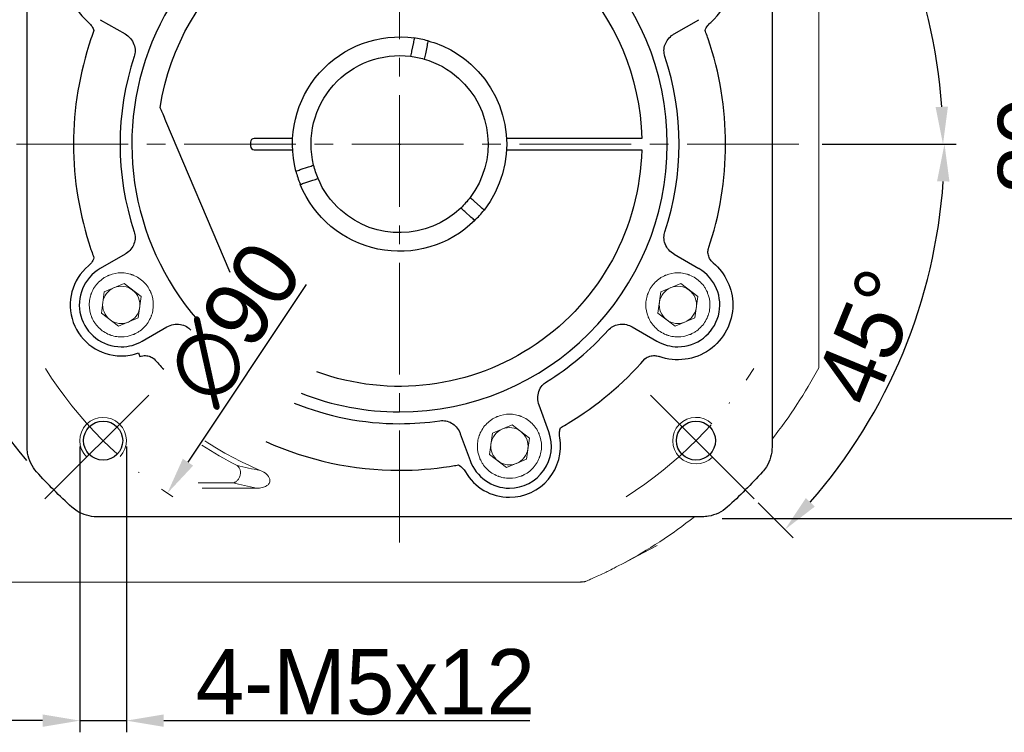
# Model space of a CAD drawing. Header units: millimetres. Extents: x 8769 to 9441, y -139 to 337.
# Tile 3 of 12: x 8850 to 8955, y 129 to 206. Entities that reach past the tile are written whole.
import ezdxf

# ---------------------------------------------------------------- set-up
doc = ezdxf.new("R2010")
doc.units = ezdxf.units.MM
doc.header["$PDSIZE"] = -5
doc.linetypes.add('ACAD_ISO10W100', pattern=[18, 12, -3, 0, -3])
doc.linetypes.add('点画线', pattern=[18, 12, -2, 2, -2])
doc.layers.get('0').update_dxf_attribs({"lineweight": 18})
doc.layers.get('Defpoints').update_dxf_attribs({"lineweight": 18})
for name, color, linetype, lineweight in [('7中心线层', 7, '点画线', 18), ('中心线层', 7, 'ACAD_ISO10W100', 0), ('尺寸线层', 3, 'Continuous', 18), ('粗实线', 7, 'Continuous', 40)]:
    doc.layers.add(name, color=color, linetype=linetype, lineweight=lineweight)
doc.styles.add('工程字', font='txt')
doc.dimstyles.new('DIMSTYLE_17', dxfattribs={"dimtxt": 8, "dimasz": 12, "dimexe": 0.18, "dimexo": 0.0625, "dimgap": 0.09, "dimtad": 1, "dimtih": 1, "dimtoh": 1, "dimdec": 3, "dimdsep": 46, "dimtxsty": 'Standard', "dimblk": '_CAXARROW', "dimcen": 0.09, "dimdle": 24, "dimadec": 0, "dimazin": 0, "dimtfac": 0.7, "dimtdec": 3, "dimtofl": 0, "dimtmove": 0, "dimatfit": 3, "dimfxl": 1, "dimtolj": 1, "dimarcsym": 0})
doc.dimstyles.new('ISO-25', dxfattribs={"dimtxt": 7, "dimasz": 4, "dimexe": 1.25, "dimexo": 0.625, "dimtad": 1, "dimtxsty": '工程字', "dimcen": 2, "dimdle": 8, "dimadec": 0, "dimazin": 0, "dimtfac": 1, "dimtmove": 0, "dimatfit": 3, "dimfxl": 1, "dimarcsym": 0})

# ---------------------------------------------------------------- blocks, each defined once
blk = doc.blocks.new('*D37')
at = {"layer": 'Defpoints', "color": 0}
for p in [(8847.62, 192.52), (8935.1, 192.52), (8917.29, 165.59), (8941.02, 163.26), (8928.42, 154.45)]:
    blk.add_point(p, dxfattribs=at)
at = {"layer": '尺寸线层', "color": 0, "lineweight": -2}
for p, q in [((8935.72, 192.52), (8950.11, 192.52)), ((8928.87, 154.01), (8932.61, 150.26))]:
    blk.add_line(p, q, dxfattribs=at)
blk.add_arc((8890.36, 192.52), 58.5, 318.9182, 356.0818, dxfattribs=at)
at = {"layer": '尺寸线层', "color": 0}
for points in [[(8949.39, 188.5), (8948.06, 188.54), (8948.86, 192.52)], [(8933.97, 154.53), (8934.94, 153.62), (8931.73, 151.15)]]:
    blk.add_solid(points, dxfattribs=at)
at = {"layer": '尺寸线层', "color": 0, "insert": (8940.65, 171.84), "char_height": 7, "attachment_point": 5, "rotation": 67.6469, "style": '工程字'}
blk.add_mtext('45%%d', dxfattribs=at)
blk = doc.blocks.new('*D38')
at = {"layer": 'Defpoints', "color": 0}
for p in [(8928.42, 230.58), (8917.29, 219.45), (8946.71, 207.62), (8847.62, 192.52), (8935.1, 192.52)]:
    blk.add_point(p, dxfattribs=at)
at = {"layer": '尺寸线层', "color": 0, "lineweight": -2}
for p, q in [((8928.87, 231.02), (8932.5, 234.66)), ((8935.72, 192.52), (8949.95, 192.52))]:
    blk.add_line(p, q, dxfattribs=at)
blk.add_arc((8890.36, 192.52), 58.34, 3.9289, 41.0711, dxfattribs=at)
at = {"layer": '尺寸线层', "color": 0}
for points in [[(8934.83, 231.3), (8933.86, 230.39), (8931.61, 233.77)], [(8947.9, 196.49), (8949.23, 196.54), (8948.7, 192.52)]]:
    blk.add_solid(points, dxfattribs=at)
at = {"layer": '尺寸线层', "color": 0, "insert": (8948.07, 216.42), "char_height": 7, "attachment_point": 5, "rotation": 292.5, "style": '工程字'}
blk.add_mtext('45%%d', dxfattribs=at)
blk = doc.blocks.new('*D39')
at = {"layer": 'Defpoints', "color": 0}
for p in [(8915.29, 229.98), (8865.43, 155.05)]:
    blk.add_point(p, dxfattribs=at)
at = {"layer": '尺寸线层', "color": 0, "lineweight": -2}
blk.add_line((8880.34, 177.46), (8867.64, 158.38), dxfattribs=at)
at = {"layer": '尺寸线层', "color": 0}
blk.add_solid([(8867.09, 158.75), (8868.2, 158.01), (8865.43, 155.05)], dxfattribs=at)
at = {"layer": '尺寸线层', "color": 0, "insert": (8872.62, 173.31), "char_height": 7, "attachment_point": 5, "rotation": 56.3592, "style": '工程字'}
blk.add_mtext('∅90', dxfattribs=at)
blk = doc.blocks.new('_CAXARROW')
blk.add_hatch(color=0).paths.add_polyline_path([(0, 0), (-1, 0.125), (-1, -0.125)], flags=0)
blk = doc.blocks.new('*D40')
at = {"layer": 'Defpoints', "color": 0}
for p in [(8924.96, 232), (8855.76, 153.03)]:
    blk.add_point(p, dxfattribs=at)
at = {"layer": '尺寸线层', "color": 0, "lineweight": -2}
for p, q in [((8936.36, 245.03), (8928.91, 236.52)), ((8956.45, 245.03), (8936.36, 245.03)), ((8890.27, 192.52), (8890.45, 192.52)), ((8890.36, 192.43), (8890.36, 192.61))]:
    blk.add_line(p, q, dxfattribs=at)
blk.add_arc((8890.36, 192.52), 52.5, 48.58, 220.2994, dxfattribs=at)
at = {"layer": '尺寸线层', "color": 0, "lineweight": -2, "xscale": 6, "yscale": 6, "zscale": 6, "rotation": 228.7764806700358}
blk.add_blockref('_CAXARROW', (8924.96, 232), dxfattribs=at)
at = {"layer": '尺寸线层', "color": 0, "insert": (8946.91, 249.53), "char_height": 7, "attachment_point": 5, "style": '工程字'}
blk.add_mtext('\\A1;\\A1;∅105', dxfattribs=at)
blk = doc.blocks.new('_FILLED')
at = {"linetype": 'ByBlock'}
blk.add_hatch(color=0, dxfattribs=at).paths.add_polyline_path([(0, 0), (-1, 0.133), (-1, -0.133)], flags=0)
blk = doc.blocks.new('*D41')
at = {"layer": 'Defpoints', "color": 0}
for p in [(8856.04, 160.7), (8861.04, 160.7), (8861.04, 130.65)]:
    blk.add_point(p, dxfattribs=at)
at = {"layer": '尺寸线层', "color": 0, "lineweight": -2}
for p, q in [((8856.04, 160.07), (8856.04, 129.4)), ((8861.04, 160.07), (8861.04, 129.4)), ((8852.04, 130.65), (8848.04, 130.65)), ((8856.04, 130.65), (8861.04, 130.65)), ((8865.04, 130.65), (8904.35, 130.65))]:
    blk.add_line(p, q, dxfattribs=at)
at = {"layer": '尺寸线层', "color": 0}
for points in [[(8852.04, 129.98), (8852.04, 131.31), (8856.04, 130.65)], [(8865.04, 131.31), (8865.04, 129.98), (8861.04, 130.65)]]:
    blk.add_solid(points, dxfattribs=at)
at = {"layer": '尺寸线层', "color": 0, "insert": (8886.69, 134.77), "char_height": 7, "attachment_point": 5, "style": '工程字'}
blk.add_mtext('4-M5x12', dxfattribs=at)
blk = doc.blocks.new('*D43')
at = {"layer": 'Defpoints', "color": 0}
for p in [(8924.36, 232.35), (8962.26, 232.35), (8924.36, 152.35)]:
    blk.add_point(p, dxfattribs=at)
at = {"layer": '尺寸线层', "color": 0, "lineweight": -2}
for p, q in [((8924.99, 232.35), (8963.51, 232.35)), ((8962.26, 156.35), (8962.26, 228.35)), ((8924.99, 152.35), (8963.51, 152.35))]:
    blk.add_line(p, q, dxfattribs=at)
at = {"layer": '尺寸线层', "color": 0}
for points in [[(8962.93, 228.35), (8961.59, 228.35), (8962.26, 232.35)], [(8961.59, 156.35), (8962.93, 156.35), (8962.26, 152.35)]]:
    blk.add_solid(points, dxfattribs=at)
at = {"layer": '尺寸线层', "color": 0, "insert": (8958.14, 192.35), "char_height": 7, "attachment_point": 5, "rotation": 90, "style": '工程字'}
blk.add_mtext('80', dxfattribs=at)

msp = doc.modelspace()

# ---------------------------------------------------------------- linework, layer by layer
at = {"color": 7, "linetype": 'Continuous', "lineweight": 15}
msp.add_line((8935.3581, 214.3109), (8935.3581, 170.7219), dxfattribs=at)
for p, q in [((8858.3458, 174.3845), (8858.6493, 176.6739)), ((8858.6493, 176.6739), (8860.7837, 177.5558)), ((8860.7837, 177.5558), (8862.6146, 176.1482)), ((8918.1015, 174.3845), (8918.4051, 176.6739)), ((8918.4051, 176.6739), (8920.5395, 177.5558)), ((8920.5395, 177.5558), (8922.3704, 176.1482)), ((8862.6146, 176.1482), (8862.3111, 173.8589)), ((8922.3704, 176.1482), (8922.0669, 173.8589)), ((8860.1767, 172.977), (8858.3458, 174.3845)), ((8862.3111, 173.8589), (8860.1767, 172.977)), ((8919.9325, 172.977), (8918.1015, 174.3845)), ((8922.0669, 173.8589), (8919.9325, 172.977)), ((8863.4271, 165.5854), (8852.2927, 154.451)), ((8917.2891, 165.5854), (8928.4235, 154.451)), ((8900.3269, 161.5045), (8902.4613, 162.3864)), ((8902.4613, 162.3864), (8904.2922, 160.9788)), ((8900.0234, 159.2151), (8900.3269, 161.5045)), ((8904.2922, 160.9788), (8903.9887, 158.6895)), ((8901.8543, 157.8076), (8900.0234, 159.2151)), ((8903.9887, 158.6895), (8901.8543, 157.8076)), ((8872.4727, 156.1642), (8868.7324, 156.1642)), ((8875.0041, 155.6032), (8869.1504, 155.6032))]:
    msp.add_line(p, q)
at = {"linetype": 'Continuous', "lineweight": 15}
for p, q in [((8843.354, 145.5164), (8909.1578, 145.5164)), ((8910.0045, 145.5317), (8909.9929, 145.5333))]:
    msp.add_line(p, q, dxfattribs=at)
for centre, radius, start, end in [((8860.4802, 175.2664), 2, 112.448281, 172.448281), ((8860.4802, 175.2664), 2, 52.448281, 112.448281), ((8860.4802, 175.2664), 2, 22.448281, 52.448281), ((8920.236, 175.2664), 2, 112.448281, 172.448281), ((8920.236, 175.2664), 2, 52.448281, 112.448281), ((8920.236, 175.2664), 2, 22.448281, 52.448281), ((8860.4802, 175.2664), 2, 172.448281, 202.448281), ((8860.4802, 175.2664), 2, 352.448281, 22.448281), ((8920.236, 175.2664), 2, 172.448281, 202.448281), ((8920.236, 175.2664), 2, 352.448281, 22.448281), ((8860.4802, 175.2664), 2, 202.448281, 232.448281), ((8920.236, 175.2664), 2, 202.448281, 232.448281), ((8860.4802, 175.2664), 2, 232.448281, 292.448281), ((8920.236, 175.2664), 2, 232.448281, 292.448281), ((8858.5383, 160.6966), 2.5, 316.591754, 225), ((8922.1779, 160.6966), 2.5, 46.591754, 315), ((8902.1578, 160.097), 2, 112.448281, 172.448281), ((8902.1578, 160.097), 2, 52.448281, 112.448281), ((8890.3581, 192.5164), 38.0868, 236.685853, 246.860567), ((8902.1578, 160.097), 2, 22.448281, 52.448281), ((8902.1578, 160.097), 2, 352.448281, 22.448281), ((8890.3581, 192.5164), 38.6478, 236.704097, 243.174226), ((8902.1578, 160.097), 2, 172.448281, 202.448281), ((8902.1578, 160.097), 2, 202.448281, 232.448281), ((8902.1578, 160.097), 2, 232.448281, 292.448281)]:
    msp.add_arc(centre, radius, start, end)
at = {"extrusion": (0, 0, -1)}
for centre in [(-8860.4802, 175.2664), (-8920.236, 175.2664), (-8902.1578, 160.097)]:
    msp.add_arc(centre, 2, 187.551719, 247.551719, dxfattribs=at)
at = {"color": 7, "linetype": 'Continuous', "lineweight": 15}
for start, end in [(321.63877, 331.927513), (298.072487, 308.36123)]:
    msp.add_arc((8890.3581, 192.5164), 51, start, end, dxfattribs=at)
at = {"linetype": 'Continuous', "lineweight": 15}
msp.add_arc((8909.9946, 146.5291), 0.9958, 269.902512, 293.120125, dxfattribs=at)
msp.add_ellipse((8909.1578, 192.5164), major_axis=(0, 47), ratio=0.6616415, start_param=3.14159265, end_param=3.16845181, dxfattribs=at)
for points, knots in [([(8860.4802, 171.8275), (8860.2616, 171.8275), (8859.9395, 171.8577), (8859.5736, 171.9457), (8859.3932, 172.0029), (8859.3036, 172.0349), (8859.2653, 172.0492), (8859.2398, 172.059), (8859.2282, 172.0635), (8858.7732, 172.2435), (8858.3841, 172.4993), (8857.8808, 173.0025), (8857.6592, 173.274), (8857.4534, 173.6256), (8857.3637, 173.8102), (8857.3221, 173.9046), (8857.305, 173.9456), (8857.2938, 173.973), (8857.2878, 173.9879), (8857.1219, 174.4068), (8857.0414, 174.8294), (8857.0413, 175.4849), (8857.0714, 175.8069), (8857.1595, 176.1729), (8857.2167, 176.3534), (8857.2486, 176.443), (8857.263, 176.4813), (8857.2728, 176.5068), (8857.2773, 176.5184), (8857.4573, 176.9734), (8857.7131, 177.3625), (8858.2163, 177.8658), (8858.4878, 178.0874), (8858.8394, 178.2932), (8859.024, 178.3829), (8859.1185, 178.4244), (8859.1594, 178.4416), (8859.1868, 178.4528), (8859.2017, 178.4588), (8859.6206, 178.6247), (8860.0432, 178.7052), (8860.4802, 178.7053)], [0, 0, 0, 0, 0.0625, 0.09375, 0.109375, 0.1171875, 0.12109375, 0.12109375, 0.125, 0.125, 0.25, 0.25, 0.3125, 0.34375, 0.359375, 0.3671875, 0.37109375, 0.37109375, 0.375, 0.375, 0.5, 0.5, 0.5625, 0.59375, 0.609375, 0.6171875, 0.62109375, 0.62109375, 0.625, 0.625, 0.75, 0.75, 0.8125, 0.84375, 0.859375, 0.8671875, 0.87109375, 0.87109375, 0.875, 0.875, 1, 1, 1, 1]), ([(8860.4802, 178.7053), (8860.6987, 178.7053), (8861.0208, 178.6751), (8861.3867, 178.5871), (8861.5672, 178.5299), (8861.6568, 178.4979), (8861.6951, 178.4836), (8861.7206, 178.4738), (8861.7322, 178.4693), (8862.1872, 178.2892), (8862.5763, 178.0335), (8863.0796, 177.5303), (8863.3012, 177.2588), (8863.507, 176.9071), (8863.5967, 176.7226), (8863.6383, 176.6281), (8863.6554, 176.5872), (8863.6666, 176.5598), (8863.6726, 176.5449), (8863.8385, 176.126), (8863.919, 175.7033), (8863.9191, 175.0479), (8863.889, 174.7258), (8863.8009, 174.3599), (8863.7437, 174.1794), (8863.7117, 174.0898), (8863.6974, 174.0515), (8863.6876, 174.026), (8863.6831, 174.0143), (8863.503, 173.5594), (8863.2473, 173.1703), (8862.7441, 172.667), (8862.4726, 172.4454), (8862.121, 172.2396), (8861.9364, 172.1499), (8861.8419, 172.1083), (8861.801, 172.0912), (8861.7736, 172.08), (8861.7587, 172.074), (8861.3396, 171.908), (8860.9177, 171.8275), (8860.4802, 171.8275)], [0, 0, 0, 0, 0.0625, 0.09375, 0.109375, 0.1171875, 0.12109375, 0.12109375, 0.125, 0.125, 0.25, 0.25, 0.3125, 0.34375, 0.359375, 0.3671875, 0.37109375, 0.37109375, 0.375, 0.375, 0.5, 0.5, 0.5625, 0.59375, 0.609375, 0.6171875, 0.62109375, 0.62109375, 0.625, 0.625, 0.75, 0.75, 0.8125, 0.84375, 0.859375, 0.8671875, 0.87109375, 0.87109375, 0.875, 0.875, 1, 1, 1, 1]), ([(8920.2359, 171.8275), (8920.0174, 171.8275), (8919.6952, 171.8577), (8919.3294, 171.9457), (8919.1489, 172.0029), (8919.0593, 172.0349), (8919.021, 172.0492), (8918.9956, 172.059), (8918.9839, 172.0635), (8918.5289, 172.2435), (8918.1398, 172.4993), (8917.6365, 173.0025), (8917.415, 173.274), (8917.2092, 173.6256), (8917.1195, 173.8102), (8917.0779, 173.9046), (8917.0608, 173.9456), (8917.0495, 173.973), (8917.0435, 173.9879), (8916.8776, 174.4068), (8916.7971, 174.8294), (8916.797, 175.4849), (8916.8272, 175.8069), (8916.9152, 176.1729), (8916.9725, 176.3534), (8917.0044, 176.443), (8917.0188, 176.4813), (8917.0285, 176.5068), (8917.0331, 176.5184), (8917.2131, 176.9734), (8917.4689, 177.3625), (8917.972, 177.8658), (8918.2435, 178.0874), (8918.5952, 178.2932), (8918.7797, 178.3829), (8918.8742, 178.4244), (8918.9152, 178.4416), (8918.9426, 178.4528), (8918.9574, 178.4588), (8919.3764, 178.6247), (8919.799, 178.7052), (8920.2359, 178.7053)], [0, 0, 0, 0, 0.0625, 0.09375, 0.109375, 0.1171875, 0.12109375, 0.12109375, 0.125, 0.125, 0.25, 0.25, 0.3125, 0.34375, 0.359375, 0.3671875, 0.37109375, 0.37109375, 0.375, 0.375, 0.5, 0.5, 0.5625, 0.59375, 0.609375, 0.6171875, 0.62109375, 0.62109375, 0.625, 0.625, 0.75, 0.75, 0.8125, 0.84375, 0.859375, 0.8671875, 0.87109375, 0.87109375, 0.875, 0.875, 1, 1, 1, 1]), ([(8920.2359, 178.7053), (8920.4544, 178.7053), (8920.7765, 178.6751), (8921.1424, 178.5871), (8921.3229, 178.5299), (8921.4126, 178.4979), (8921.4508, 178.4836), (8921.4763, 178.4738), (8921.488, 178.4693), (8921.943, 178.2892), (8922.3321, 178.0335), (8922.8354, 177.5303), (8923.0569, 177.2588), (8923.2627, 176.9071), (8923.3524, 176.7226), (8923.394, 176.6281), (8923.4111, 176.5872), (8923.4224, 176.5598), (8923.4283, 176.5449), (8923.5943, 176.126), (8923.6748, 175.7033), (8923.6749, 175.0479), (8923.6447, 174.7258), (8923.5567, 174.3599), (8923.4994, 174.1794), (8923.4675, 174.0898), (8923.4531, 174.0515), (8923.4434, 174.026), (8923.4388, 174.0143), (8923.2588, 173.5594), (8923.003, 173.1703), (8922.4999, 172.667), (8922.2284, 172.4454), (8921.8767, 172.2396), (8921.6921, 172.1499), (8921.5977, 172.1083), (8921.5567, 172.0912), (8921.5293, 172.08), (8921.5145, 172.074), (8921.0954, 171.908), (8920.6734, 171.8275), (8920.2359, 171.8275)], [0, 0, 0, 0, 0.0625, 0.09375, 0.109375, 0.1171875, 0.12109375, 0.12109375, 0.125, 0.125, 0.25, 0.25, 0.3125, 0.34375, 0.359375, 0.3671875, 0.37109375, 0.37109375, 0.375, 0.375, 0.5, 0.5, 0.5625, 0.59375, 0.609375, 0.6171875, 0.62109375, 0.62109375, 0.625, 0.625, 0.75, 0.75, 0.8125, 0.84375, 0.859375, 0.8671875, 0.87109375, 0.87109375, 0.875, 0.875, 1, 1, 1, 1]), ([(8902.1578, 156.6581), (8901.9392, 156.6581), (8901.6171, 156.6883), (8901.2512, 156.7763), (8901.0707, 156.8335), (8900.9811, 156.8655), (8900.9429, 156.8798), (8900.9174, 156.8896), (8900.9057, 156.8941), (8900.4508, 157.0741), (8900.0617, 157.3299), (8899.5583, 157.8331), (8899.3368, 158.1046), (8899.131, 158.4562), (8899.0413, 158.6408), (8898.9997, 158.7353), (8898.9826, 158.7762), (8898.9714, 158.8036), (8898.9654, 158.8185), (8898.7994, 159.2374), (8898.719, 159.66), (8898.7189, 160.3155), (8898.749, 160.6376), (8898.8371, 161.0035), (8898.8943, 161.184), (8898.9262, 161.2736), (8898.9406, 161.3119), (8898.9504, 161.3374), (8898.9549, 161.349), (8899.1349, 161.804), (8899.3907, 162.1931), (8899.8938, 162.6964), (8900.1654, 162.918), (8900.517, 163.1238), (8900.7016, 163.2135), (8900.796, 163.2551), (8900.837, 163.2722), (8900.8644, 163.2834), (8900.8792, 163.2894), (8901.2982, 163.4553), (8901.7208, 163.5358), (8902.1578, 163.5359)], [0, 0, 0, 0, 0.0625, 0.09375, 0.109375, 0.1171875, 0.12109375, 0.12109375, 0.125, 0.125, 0.25, 0.25, 0.3125, 0.34375, 0.359375, 0.3671875, 0.37109375, 0.37109375, 0.375, 0.375, 0.5, 0.5, 0.5625, 0.59375, 0.609375, 0.6171875, 0.62109375, 0.62109375, 0.625, 0.625, 0.75, 0.75, 0.8125, 0.84375, 0.859375, 0.8671875, 0.87109375, 0.87109375, 0.875, 0.875, 1, 1, 1, 1]), ([(8902.1578, 163.5359), (8902.3762, 163.5359), (8902.6983, 163.5058), (8903.0642, 163.4177), (8903.2447, 163.3605), (8903.3344, 163.3285), (8903.3727, 163.3142), (8903.3982, 163.3044), (8903.4098, 163.2999), (8903.8648, 163.1198), (8904.2539, 162.8641), (8904.7572, 162.3609), (8904.9787, 162.0894), (8905.1845, 161.7377), (8905.2743, 161.5532), (8905.3158, 161.4587), (8905.3329, 161.4178), (8905.3442, 161.3904), (8905.3502, 161.3755), (8905.5161, 160.9566), (8905.5966, 160.5339), (8905.5967, 159.8785), (8905.5665, 159.5564), (8905.4785, 159.1905), (8905.4212, 159.01), (8905.3893, 158.9204), (8905.3749, 158.8821), (8905.3652, 158.8566), (8905.3607, 158.8449), (8905.1806, 158.39), (8904.9249, 158.0009), (8904.4217, 157.4976), (8904.1502, 157.276), (8903.7985, 157.0702), (8903.614, 156.9805), (8903.5195, 156.9389), (8903.4786, 156.9218), (8903.4512, 156.9106), (8903.4363, 156.9046), (8903.0172, 156.7386), (8902.5952, 156.6581), (8902.1578, 156.6581)], [0, 0, 0, 0, 0.0625, 0.09375, 0.109375, 0.1171875, 0.12109375, 0.12109375, 0.125, 0.125, 0.25, 0.25, 0.3125, 0.34375, 0.359375, 0.3671875, 0.37109375, 0.37109375, 0.375, 0.375, 0.5, 0.5, 0.5625, 0.59375, 0.609375, 0.6171875, 0.62109375, 0.62109375, 0.625, 0.625, 0.75, 0.75, 0.8125, 0.84375, 0.859375, 0.8671875, 0.87109375, 0.87109375, 0.875, 0.875, 1, 1, 1, 1]), ([(8872.9171, 158.0278), (8873.3241, 157.9347), (8874.1195, 157.7529), (8874.9738, 157.5787), (8875.3911, 157.4936)], [0, 0, 0, 0, 0.51159582, 1, 1, 1, 1]), ([(8875.3911, 157.4935), (8875.6541, 157.3938), (8875.91, 157.2521), (8876.1158, 157.0575), (8876.1863, 156.9908), (8876.2513, 156.9169), (8876.3598, 156.7537), (8876.4041, 156.6619), (8876.4428, 156.5011), (8876.4489, 156.4333), (8876.4377, 156.3006), (8876.4199, 156.2342), (8876.3658, 156.1162), (8876.3302, 156.0626), (8876.2245, 155.9404), (8876.1452, 155.8782), (8875.9256, 155.7464), (8875.7737, 155.692), (8875.4192, 155.6101), (8875.2099, 155.5948), (8875.0041, 155.6032)], [0, 0, 0, 0, 0.25254706, 0.25254706, 0.25254706, 0.33758308, 0.33758308, 0.42382203, 0.42382203, 0.48094412, 0.48094412, 0.53835741, 0.53835741, 0.59264742, 0.59264742, 0.67828509, 0.67828509, 0.81725397, 0.81725397, 1, 1, 1, 1])]:
    msp.add_open_spline(points, degree=3, knots=knots)
at = {"color": 7, "linetype": 'Continuous', "lineweight": 15}
msp.add_open_spline([(8935.3581, 170.7219), (8935.3581, 170.5193), (8935.3581, 170.1137), (8935.3581, 169.4613), (8935.3581, 168.9109), (8935.3581, 168.6019), (8935.3581, 168.5236), (8935.3581, 168.5183), (8935.3581, 168.5164)], degree=3, knots=[0, 0, 0, 0, 0.23298105, 0.46661779, 0.76590829, 0.89826903, 0.96405901, 1, 1, 1, 1], dxfattribs=at)
msp.add_rational_spline([(8872.9171, 158.0278), (8875.1714, 156.5054), (8872.4727, 156.1642)], [1, 0.286948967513, 1], degree=2)
msp.add_open_spline([(8872.4727, 156.1642), (8873.2755, 155.9727), (8874.1146, 155.7852), (8875.0041, 155.6032)], degree=3)
at = {"linetype": 'Continuous', "lineweight": 15}
for points, knots in [([(8918.0255, 149.435), (8913.7635, 147.2093), (8912.7797, 146.6995), (8911.7342, 146.2107), (8911.0865, 145.9173), (8910.5971, 145.7035), (8910.4561, 145.6434), (8910.3856, 145.6133)], [0, 0, 0, 0, 0.33383166, 0.49750212, 0.66111239, 0.83059325, 1, 1, 1, 1]), ([(8909.1592, 145.5246), (8909.2707, 145.5212), (8909.5525, 145.5127), (8909.8343, 145.5232), (8910.0046, 145.5296)], [0, 0, 0, 0, 0.39571916, 1, 1, 1, 1]), ([(8910.004, 145.5241), (8910.0076, 145.524), (8910.0601, 145.5212), (8910.1482, 145.5375), (8910.2477, 145.5609), (8910.3062, 145.5811), (8910.3298, 145.5901), (8910.3379, 145.5933), (8910.3437, 145.5956), (8910.3495, 145.5979), (8910.3565, 145.6009), (8910.3594, 145.602), (8910.3789, 145.6103), (8910.3896, 145.6149)], [0, 0, 0, 0, 0.01013166, 0.15018004, 0.25091125, 0.30557876, 0.32219566, 0.33403745, 0.34824051, 0.37287953, 0.43329046, 0.68847164, 1, 1, 1, 1])]:
    msp.add_open_spline(points, degree=3, knots=knots, dxfattribs=at)
at = {"layer": '7中心线层'}
for p, q in [((8890.3581, 149.7792), (8890.3581, 237.2552)), ((8890.3581, 149.7792), (8890.3581, 237.2552)), ((8933.2297, 192.5164), (8843.6772, 192.5164)), ((8933.2297, 192.5164), (8843.6772, 192.5164))]:
    msp.add_line(p, q, dxfattribs=at)
at = {"layer": '中心线层'}
for start, end in [(212.345104, 237.284437), (302.715563, 327.654896)]:
    msp.add_arc((8890.3581, 192.5164), 45, start, end, dxfattribs=at)
at = {"layer": '粗实线', "linetype": 'Continuous', "lineweight": 30}
for p, q in [((8850.3683, 188.239), (8850.3683, 225.013)), ((8930.3479, 225.013), (8930.3479, 188.239)), ((8858.2302, 205.8693), (8860.8869, 204.3354)), ((8919.8292, 204.3354), (8922.4859, 205.8693)), ((8891.8451, 203.4154), (8891.6578, 202.5096)), ((8893.314, 203.1118), (8893.1268, 202.2059)), ((8872.1813, 178.731), (8865.2798, 194.99)), ((8874.3581, 192.7164), (8874.3581, 192.3164)), ((8877.8725, 193.1164), (8874.7581, 193.1164)), ((8915.5509, 193.1164), (8902.8437, 193.1164)), ((8874.7581, 191.9164), (8877.8725, 191.9164)), ((8902.8437, 191.9164), (8915.5509, 191.9164)), ((8879.7042, 189.7786), (8880.5823, 190.0694)), ((8850.3683, 160.0198), (8850.3683, 188.239)), ((8880.1757, 188.3546), (8881.0539, 188.6454)), ((8930.3479, 188.239), (8930.3479, 160.0198)), ((8899.0534, 185.7791), (8898.3625, 186.3942)), ((8898.056, 184.6588), (8897.3651, 185.2738)), ((8860.8869, 180.6974), (8858.2302, 179.1635)), ((8919.8292, 180.6974), (8922.4859, 179.1635)), ((8862.7302, 171.3693), (8865.3869, 172.9031)), ((8915.3292, 172.9031), (8917.9859, 171.3693)), ((8862.3458, 170.1192), (8862.489, 169.724)), ((8906.3864, 161.6361), (8905.3372, 164.5188)), ((8896.8799, 161.4406), (8897.9292, 158.5579)), ((8922.8546, 152.5266), (8857.8615, 152.5266))]:
    msp.add_line(p, q, dxfattribs=at)
at = {"layer": '粗实线', "lineweight": 30}
for centre in [(8858.5383, 160.6966), (8922.1779, 160.6966)]:
    msp.add_circle(centre, 2.1, dxfattribs=at)
at = {"layer": '粗实线', "linetype": 'Continuous', "lineweight": 30}
for centre, radius, start, end in [((8890.3581, 192.5164), 28.7414, 90, 221.045694), ((8890.3581, 192.5164), 28.7414, 270, 90), ((8860.4802, 209.7664), 5.4748, 70.077371, 229.922626), ((8920.2359, 209.7664), 5.4748, 310.077376, 109.922626), ((8890.3581, 192.5164), 35, 161.173902, 198.827649), ((8890.3581, 192.5164), 11.5, 74.583042, 82.326871), ((8890.3581, 192.5164), 35, 341.173902, 18.827649), ((8890.3581, 192.5164), 30, 161.704723, 198.295279), ((8890.3581, 192.5164), 30, 341.70472, 18.29528), ((8874.7581, 192.7164), 0.4, 90, 180), ((8874.7581, 192.3164), 0.4, 180, 270), ((8890.3581, 192.5164), 11.5, 194.58469, 201.730331), ((8890.3581, 192.5164), 11.5, 314.581389, 322.058752), ((8860.4802, 175.2664), 5.4748, 130.077376, 270), ((8860.4802, 175.2664), 4.5, 120, 270), ((8920.2359, 175.2664), 4.5, 270, 60), ((8890.3581, 192.5164), 30, 301.704723, 318.295279), ((8860.4802, 175.2664), 4.5, 270, 300), ((8920.2359, 175.2664), 4.5, 240, 270), ((8860.4802, 175.2664), 5.4748, 270, 289.922626), ((8890.3581, 192.5164), 35, 221.173902, 223.668045), ((8890.3581, 192.5164), 35, 301.173902, 318.827649), ((8890.3581, 192.5164), 28.7414, 248.456607, 270), ((8890.3581, 192.5164), 30, 247.833837, 270), ((8890.3581, 192.5164), 30, 270, 278.29528), ((8902.1578, 160.097), 4.5, 270, 20), ((8902.1578, 160.097), 5.4748, 270, 9.922624), ((8890.3581, 192.5164), 35, 245.813343, 270), ((8902.1578, 160.097), 4.5, 200, 270), ((8890.3581, 192.5164), 35, 270, 278.827649), ((8902.1578, 160.097), 5.4748, 210.077376, 270)]:
    msp.add_arc(centre, radius, start, end, dxfattribs=at)
at = {"layer": '粗实线', "linetype": 'Continuous', "lineweight": 30, "extrusion": (0, 0, -1)}
for centre, radius, start, end in [((-8890.3581, 192.5164), 26, 8.712245, 178.677672), ((-8890.3581, 192.5164), 11.5, 345.417992, 97.939321), ((-8890.3581, 192.5164), 11.5, 105.417992, 131.678656), ((-8890.3581, 192.5164), 9.5, 346.206719, 97.150593), ((-8890.3581, 192.5164), 9.5, 106.206719, 131.678656), ((-8890.3581, 192.5164), 11.5, 131.678656, 217.939321), ((-8890.3581, 192.5164), 9.5, 131.678656, 217.150593), ((-8890.3581, 192.5164), 26, 181.322328, 289.970247), ((-8890.3581, 192.5164), 11.5, 225.417992, 337.939321), ((-8890.3581, 192.5164), 9.5, 311.678656, 337.150593), ((-8890.3581, 192.5164), 9.5, 226.206719, 311.678656), ((-8920.2359, 175.2664), 5.8952, 130.077376, 180), ((-8920.2359, 175.2664), 5.8952, 180, 289.922624), ((-8890.3581, 192.5164), 52.4898, 312.07908, 317.92092), ((-8890.3581, 192.5164), 52.4898, 222.07908, 227.92092)]:
    msp.add_arc(centre, radius, start, end, dxfattribs=at)
at = {"layer": '粗实线', "linetype": 'Continuous', "lineweight": 30}
for points, knots in [([(8856.9554, 205.5772), (8857.1081, 205.4485), (8857.2428, 205.295), (8857.4331, 204.9978), (8857.5013, 204.8584), (8857.5523, 204.714)], [0, 0, 0, 0, 0.56713928, 0.56713928, 1, 1, 1, 1]), ([(8923.1638, 204.714), (8923.2304, 204.9023), (8923.3265, 205.0825), (8923.5373, 205.3655), (8923.6437, 205.4785), (8923.7608, 205.5772)], [0, 0, 0, 0, 0.56714537, 0.56714537, 1, 1, 1, 1]), ([(8860.8869, 204.3354), (8861.1016, 204.2115), (8861.2984, 204.0499), (8861.6229, 203.6747), (8861.755, 203.4554), (8861.9256, 203.0009), (8861.9704, 202.76), (8861.9692, 202.3239), (8861.937, 202.1226), (8861.8745, 201.9338)], [0, 0, 0, 0, 0.26587314, 0.26587314, 0.53247064, 0.53247064, 0.78731866, 0.78731866, 1, 1, 1, 1]), ([(8918.8416, 201.9338), (8918.7742, 202.1376), (8918.7421, 202.3562), (8918.7516, 202.7852), (8918.7932, 203.0014), (8918.942, 203.4108), (8919.0531, 203.6084), (8919.3348, 203.9674), (8919.5124, 204.1303), (8919.7477, 204.2867), (8919.7881, 204.3117), (8919.8292, 204.3354)], [0, 0, 0, 0, 0.23042342, 0.23042342, 0.46037237, 0.46037237, 0.69752605, 0.69752605, 0.94970312, 0.94970312, 1, 1, 1, 1]), ([(8923.4853, 203.8117), (8923.407, 204.0415), (8923.3288, 204.2628), (8923.2237, 204.552), (8923.1937, 204.6338), (8923.1638, 204.714)], [0, 0, 0, 0, 0.7129175, 0.7129175, 1, 1, 1, 1]), ([(8865.2798, 194.99), (8865.1747, 195.2375), (8865.0683, 195.4883), (8864.926, 195.8234), (8864.8855, 195.9188), (8864.8083, 196.1007), (8864.771, 196.1887), (8864.7206, 196.3073), (8864.7038, 196.3469), (8864.6767, 196.4108), (8864.6662, 196.4354), (8864.6615, 196.4466), (8864.6597, 196.4508), (8864.6579, 196.455)], [0, 0, 0, 0, 0.41982676, 0.41982676, 0.5894369, 0.5894369, 0.76050509, 0.76050509, 0.85804241, 0.85804241, 0.95713495, 0.95713495, 1, 1, 1, 1]), ([(8878.876, 193.1164), (8878.8714, 193.1164), (8878.8544, 193.1164), (8878.7804, 193.1164), (8878.7247, 193.1164), (8878.5849, 193.1164), (8878.499, 193.1164), (8878.3092, 193.1164), (8878.2027, 193.1164), (8878.0212, 193.1164), (8877.9466, 193.1164), (8877.8725, 193.1164)], [0, 0, 0, 0, 0.21459508, 0.21459508, 0.42918151, 0.42918151, 0.64390501, 0.64390501, 0.85890464, 0.85890464, 1, 1, 1, 1]), ([(8902.8437, 193.1164), (8902.7315, 193.1164), (8902.6178, 193.1164), (8902.4061, 193.1164), (8902.3052, 193.1164), (8902.1301, 193.1164), (8902.0535, 193.1164), (8901.9348, 193.1164), (8901.891, 193.1164), (8901.8511, 193.1164), (8901.8378, 193.1164), (8901.8429, 193.1164)], [0, 0, 0, 0, 0.21526685, 0.21526685, 0.43053938, 0.43053938, 0.64571736, 0.64571736, 0.86064187, 0.86064187, 1, 1, 1, 1]), ([(8916.3535, 193.1164), (8916.3489, 193.1164), (8916.3357, 193.1164), (8916.2764, 193.1164), (8916.2318, 193.1164), (8916.12, 193.1164), (8916.0512, 193.1164), (8915.8993, 193.1164), (8915.8142, 193.1164), (8915.6693, 193.1164), (8915.6099, 193.1164), (8915.5509, 193.1164)], [0, 0, 0, 0, 0.21486793, 0.21486793, 0.4297343, 0.4297343, 0.6446257, 0.6446257, 0.85957237, 0.85957237, 1, 1, 1, 1]), ([(8877.8725, 191.9164), (8877.9846, 191.9164), (8878.0984, 191.9164), (8878.31, 191.9164), (8878.4109, 191.9164), (8878.5861, 191.9164), (8878.6627, 191.9164), (8878.7814, 191.9164), (8878.8251, 191.9164), (8878.8651, 191.9164), (8878.8784, 191.9164), (8878.8732, 191.9164)], [0, 0, 0, 0, 0.21526685, 0.21526685, 0.43053938, 0.43053938, 0.64571736, 0.64571736, 0.86064187, 0.86064187, 1, 1, 1, 1]), ([(8901.8401, 191.9164), (8901.8447, 191.9164), (8901.8617, 191.9164), (8901.9358, 191.9164), (8901.9915, 191.9164), (8902.1312, 191.9164), (8902.2171, 191.9164), (8902.4069, 191.9164), (8902.5134, 191.9164), (8902.695, 191.9164), (8902.7696, 191.9164), (8902.8437, 191.9164)], [0, 0, 0, 0, 0.21459508, 0.21459508, 0.42918151, 0.42918151, 0.64390501, 0.64390501, 0.85890464, 0.85890464, 1, 1, 1, 1]), ([(8915.5509, 191.9164), (8915.6405, 191.9164), (8915.7313, 191.9164), (8915.9004, 191.9164), (8915.981, 191.9164), (8916.1209, 191.9164), (8916.1821, 191.9164), (8916.277, 191.9164), (8916.312, 191.9164), (8916.3432, 191.9164), (8916.3478, 191.9164), (8916.3524, 191.9164)], [0, 0, 0, 0, 0.21513329, 0.21513329, 0.4302684, 0.4302684, 0.64537491, 0.64537491, 0.86042428, 0.86042428, 1, 1, 1, 1]), ([(8861.8745, 183.099), (8861.9419, 182.8951), (8861.9741, 182.6766), (8861.9645, 182.2476), (8861.9229, 182.0314), (8861.7741, 181.622), (8861.663, 181.4243), (8861.3813, 181.0654), (8861.2037, 180.9025), (8860.9684, 180.7461), (8860.928, 180.7211), (8860.8869, 180.6974)], [0, 0, 0, 0, 0.23042343, 0.23042343, 0.46037237, 0.46037237, 0.69752605, 0.69752605, 0.94970312, 0.94970312, 1, 1, 1, 1]), ([(8919.8292, 180.6974), (8919.6146, 180.8213), (8919.4177, 180.9829), (8919.0932, 181.3581), (8918.9612, 181.5774), (8918.7905, 182.0319), (8918.7457, 182.2728), (8918.7469, 182.7089), (8918.7792, 182.9102), (8918.8416, 183.099)], [0, 0, 0, 0, 0.26587314, 0.26587314, 0.53247064, 0.53247064, 0.78731867, 0.78731867, 1, 1, 1, 1]), ([(8857.2308, 181.2211), (8857.3092, 180.9913), (8857.3873, 180.77), (8857.4924, 180.4807), (8857.5225, 180.399), (8857.5523, 180.3188)], [0, 0, 0, 0, 0.7129175, 0.7129175, 1, 1, 1, 1]), ([(8924.0314, 179.7773), (8923.8763, 179.9055), (8923.7439, 180.0671), (8923.5669, 180.3986), (8923.5103, 180.569), (8923.4598, 180.8999), (8923.4604, 181.0639), (8923.4857, 181.222)], [0, 0, 0, 0, 0.37690499, 0.37690499, 0.70225803, 0.70225803, 1, 1, 1, 1]), ([(8857.5523, 180.3188), (8857.4858, 180.1305), (8857.3897, 179.9503), (8857.1789, 179.6673), (8857.0725, 179.5543), (8856.9554, 179.4556)], [0, 0, 0, 0, 0.56714537, 0.56714537, 1, 1, 1, 1]), ([(8865.3869, 172.9031), (8865.6016, 173.0271), (8865.84, 173.1167), (8866.3271, 173.2102), (8866.5831, 173.2149), (8867.062, 173.1354), (8867.293, 173.0538), (8867.6701, 172.8347), (8867.8283, 172.7061), (8867.9606, 172.5576)], [0, 0, 0, 0, 0.26587314, 0.26587314, 0.53247064, 0.53247064, 0.78731867, 0.78731867, 1, 1, 1, 1]), ([(8912.7556, 172.5576), (8912.8984, 172.7179), (8913.0716, 172.855), (8913.4479, 173.0613), (8913.6559, 173.1333), (8914.0849, 173.2091), (8914.3116, 173.2118), (8914.7633, 173.1473), (8914.9932, 173.075), (8915.2462, 172.9493), (8915.2881, 172.9269), (8915.3292, 172.9031)], [0, 0, 0, 0, 0.23042343, 0.23042343, 0.46037237, 0.46037237, 0.69752605, 0.69752605, 0.94970312, 0.94970312, 1, 1, 1, 1]), ([(8862.489, 169.724), (8862.6776, 169.7942), (8862.8837, 169.8281), (8863.2594, 169.8156), (8863.4353, 169.7794), (8863.747, 169.6577), (8863.8888, 169.5752), (8864.0131, 169.4743)], [0, 0, 0, 0, 0.37690499, 0.37690499, 0.70225803, 0.70225803, 1, 1, 1, 1]), ([(8916.7037, 169.475), (8916.8601, 169.6018), (8917.0448, 169.6994), (8917.4044, 169.8069), (8917.5821, 169.8287), (8917.9161, 169.813), (8918.077, 169.7802), (8918.2272, 169.724)], [0, 0, 0, 0, 0.37721897, 0.37721897, 0.70166347, 0.70166347, 1, 1, 1, 1]), ([(8905.3372, 164.5188), (8905.2524, 164.7517), (8905.2055, 165.0021), (8905.1981, 165.498), (8905.2379, 165.7509), (8905.3993, 166.2088), (8905.5198, 166.4221), (8905.801, 166.7554), (8905.9551, 166.8888), (8906.1243, 166.9934)], [0, 0, 0, 0, 0.26587314, 0.26587314, 0.53247064, 0.53247064, 0.78731866, 0.78731866, 1, 1, 1, 1]), ([(8894.6863, 162.8303), (8894.8987, 162.8612), (8895.1196, 162.855), (8895.5404, 162.771), (8895.746, 162.6926), (8896.1234, 162.4749), (8896.2988, 162.3312), (8896.6033, 161.9914), (8896.733, 161.7882), (8896.8461, 161.5293), (8896.8637, 161.4852), (8896.8799, 161.4406)], [0, 0, 0, 0, 0.23042342, 0.23042342, 0.46037237, 0.46037237, 0.69752605, 0.69752605, 0.94970312, 0.94970312, 1, 1, 1, 1]), ([(8907.5507, 161.0404), (8907.5164, 161.2372), (8907.5119, 161.4413), (8907.5571, 161.7913), (8907.5945, 161.9419), (8907.6483, 162.0854)], [0, 0, 0, 0, 0.56713934, 0.56713934, 1, 1, 1, 1]), ([(8851.3991, 157.3401), (8851.1475, 157.6186), (8850.9336, 157.9361), (8850.6058, 158.6114), (8850.4888, 158.9759), (8850.3875, 159.5681), (8850.3683, 159.7944), (8850.3683, 160.0198)], [0, 0, 0, 0, 0.38508171, 0.38508171, 0.77016472, 0.77016472, 1, 1, 1, 1]), ([(8930.3479, 160.0198), (8930.3479, 159.6483), (8930.2951, 159.2732), (8930.0899, 158.559), (8929.9357, 158.213), (8929.6148, 157.7005), (8929.4733, 157.5131), (8929.3171, 157.3401)], [0, 0, 0, 0, 0.38115154, 0.38115154, 0.76230412, 0.76230412, 1, 1, 1, 1]), ([(8895.7293, 157.931), (8895.9692, 157.9682), (8896.2007, 158.0068), (8896.5038, 158.0601), (8896.5895, 158.0755), (8896.6737, 158.0909)], [0, 0, 0, 0, 0.7129175, 0.7129175, 1, 1, 1, 1]), ([(8896.6737, 158.0909), (8896.8476, 157.9927), (8897.0084, 157.8668), (8897.2505, 157.61), (8897.3433, 157.4856), (8897.4201, 157.3532)], [0, 0, 0, 0, 0.56714537, 0.56714537, 1, 1, 1, 1]), ([(8857.8615, 152.5266), (8857.49, 152.5266), (8857.1149, 152.5794), (8856.4006, 152.7845), (8856.0547, 152.9388), (8855.5422, 153.2596), (8855.3548, 153.4012), (8855.1817, 153.5574)], [0, 0, 0, 0, 0.38115154, 0.38115154, 0.76230412, 0.76230412, 1, 1, 1, 1]), ([(8925.5344, 153.5574), (8925.2558, 153.3059), (8924.9384, 153.0919), (8924.2631, 152.7641), (8923.8986, 152.6471), (8923.3064, 152.5458), (8923.0801, 152.5266), (8922.8546, 152.5266)], [0, 0, 0, 0, 0.38508171, 0.38508171, 0.77016472, 0.77016472, 1, 1, 1, 1])]:
    msp.add_open_spline(points, degree=3, knots=knots, dxfattribs=at)
for points in [[(8857.5523, 204.714), (8857.4493, 204.437), (8857.3404, 204.1332), (8857.2305, 203.8108)], [(8891.9465, 203.9062), (8891.9127, 203.7426), (8891.8789, 203.579), (8891.8451, 203.4154)], [(8893.4155, 203.6025), (8893.3816, 203.4389), (8893.3478, 203.2754), (8893.314, 203.1118)], [(8891.6578, 202.5096), (8891.6188, 202.3206), (8891.5797, 202.1315), (8891.5406, 201.9425)], [(8891.5406, 201.9425), (8892.0365, 201.8803), (8892.5296, 201.7783), (8893.0096, 201.6389)], [(8893.1268, 202.2059), (8893.0877, 202.0169), (8893.0486, 201.8279), (8893.0096, 201.6389)], [(8879.2285, 189.6211), (8879.3871, 189.6736), (8879.5456, 189.7261), (8879.7042, 189.7786)], [(8880.5823, 190.0694), (8880.7655, 190.13), (8880.9488, 190.1907), (8881.132, 190.2514)], [(8881.6036, 188.8274), (8881.4095, 189.288), (8881.2512, 189.766), (8881.132, 190.2514)], [(8879.7, 188.1971), (8879.8586, 188.2496), (8880.0172, 188.3021), (8880.1757, 188.3546)], [(8881.0539, 188.6454), (8881.2371, 188.7061), (8881.4203, 188.7667), (8881.6036, 188.8274)], [(8897.9301, 186.7792), (8897.6282, 186.3809), (8897.2934, 186.0048), (8896.9326, 185.6589)], [(8898.3625, 186.3942), (8898.2184, 186.5225), (8898.0742, 186.6509), (8897.9301, 186.7792)], [(8897.3651, 185.2738), (8897.221, 185.4022), (8897.0768, 185.5305), (8896.9326, 185.6589)], [(8899.4277, 185.4459), (8899.3029, 185.5569), (8899.1782, 185.668), (8899.0534, 185.7791)], [(8898.4303, 184.3255), (8898.3055, 184.4366), (8898.1808, 184.5477), (8898.056, 184.6588)], [(8907.6483, 162.0854), (8907.9052, 162.2313), (8908.1839, 162.394), (8908.4754, 162.5704)]]:
    msp.add_open_spline(points, degree=3, dxfattribs=at)

# ---------------------------------------------------------------- dimensions: what is measured, and where the dimension line sits
at = {"layer": '尺寸线层'}
dim = msp.add_diameter_dim_2p(p1=(8855.7607, 153.0288), p2=(8924.9555, 232.004), text='\\A1;<>', dimstyle='DIMSTYLE_17', override={"dimtxt": 7, "dimasz": 6, "dimgap": 1, "dimtxsty": '工程字', "dimtol": 0, "dimldrblk": '_FILLED'}, dxfattribs=at)
dim.commit()
dim.dimension.update_dxf_attribs({"geometry": '*D40', "text_midpoint": (8946.9068, 245.0261), "dimtype": 163})
dim = msp.add_angular_dim_2l(base=(8946.7141, 207.6169), line1=((8847.6209, 192.5164), (8935.0969, 192.5164)), line2=((8917.2891, 219.4474), (8928.4235, 230.5818)), dimstyle='ISO-25', dxfattribs=at)
dim.commit()
dim.dimension.update_dxf_attribs({"geometry": '*D38', "text_midpoint": (8948.072, 216.4223)})
dim = msp.add_linear_dim(base=(8962.2605, 232.3519), p1=(8924.3618, 152.3519), p2=(8924.3618, 232.3519), angle=270, dimstyle='ISO-25', dxfattribs=at)
dim.commit()
dim.dimension.update_dxf_attribs({"geometry": '*D43', "text_midpoint": (8958.1355, 192.3519)})
dim = msp.add_diameter_dim_2p(p1=(8915.2874, 229.9801), p2=(8865.4288, 155.0527), dimstyle='ISO-25', dxfattribs=at)
dim.commit()
dim.dimension.update_dxf_attribs({"geometry": '*D39', "text_midpoint": (8876.0585, 171.027), "dimtype": 163})
dim = msp.add_angular_dim_2l(base=(8941.0239, 163.2645), line1=((8917.2891, 165.5854), (8928.4235, 154.451)), line2=((8847.6209, 192.5164), (8935.0969, 192.5164)), dimstyle='ISO-25', dxfattribs=at)
dim.commit()
dim.dimension.update_dxf_attribs({"geometry": '*D37', "text_midpoint": (8944.4658, 170.2666), "dimtype": 162})
dim = msp.add_linear_dim(base=(8861.0383, 130.6455), p1=(8856.0383, 160.6966), p2=(8861.0383, 160.6966), angle=180, text='4-M<>x12', dimstyle='ISO-25', override={"dimtxt": 7, "dimtxsty": '工程字'}, dxfattribs=at)
dim.commit()
dim.dimension.update_dxf_attribs({"geometry": '*D41', "text_midpoint": (8886.694, 130.6455), "dimtype": 160})

doc.saveas('drawing.dxf')
